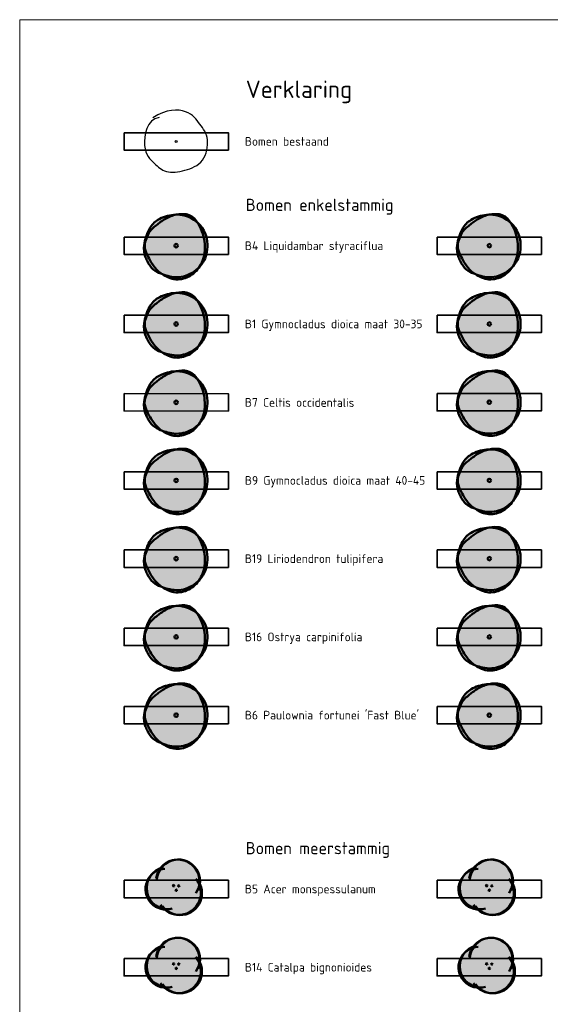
# Model space of a CAD drawing. Header units: metres. Extents: x 196682 to 197736, y 355562 to 356229.
# Tile 7 of 9: x 197582 to 197658, y 356087 to 356229. Entities that reach past the tile are written whole.
import ezdxf
from ezdxf.enums import TextEntityAlignment as Align

# ---------------------------------------------------------------- set-up
doc = ezdxf.new("R2010")
doc.units = ezdxf.units.M
doc.layers.get('0').update_dxf_attribs({"lineweight": 25})
for name, color, linetype, lineweight in [('B-WE-GR-BOOM-S', 90, 'Continuous', 25), ('N-WE-GR-BOOM-ENKELSTAMMIG_CELTIS JULIANAE-S', 90, 'Continuous', 50), ('N-WE-GR-BOOM-ENKELSTAMMIG_CELTUS OCCIDENTALIS-S', 90, 'Continuous', 50), ('N-WE-GR-BOOM-ENKELSTAMMIG_GYMNOCLADUS DIOICA-S', 90, 'Continuous', 50), ('N-WE-GR-BOOM-ENKELSTAMMIG_LIQUIDAMBAR STYRACIFLUA-S', 90, 'Continuous', 50), ('N-WE-GR-BOOM-ENKELSTAMMIG_LIRIODENDRON TULIPIFERA-S', 90, 'Continuous', 50), ('N-WE-GR-BOOM-ENKELSTAMMIG_OSTRYA CARPINIFOLIA-S', 90, 'Continuous', 50), ('N-WE-GR-BOOM-ENKELSTAMMIG_PAULOWNIA TOMENTOSA-S', 90, 'Continuous', 50), ('N-WE-GR-BOOM-ENKELSTAMMIG_QUERCUS PHELLOS-S', 90, 'Continuous', 50), ('N-WE-GR-BOOM-ENKELSTAMMIG_TILIA CORDATA GREENSPIRE-S', 90, 'Continuous', 50), ('N-WE-GR-BOOM-ENKELSTAMMIG_TILIA CORDATA RANCHO-S', 90, 'Continuous', 50), ('N-WE-GR-BOOM-ENKELSTAMMIG_TILIA PLATYPHYLLOS OREBO-S', 90, 'Continuous', 50), ('N-WE-GR-BOOM-ENKELSTAMMIG_TILIA TOMENTOSA VARSAVIENSIS-S', 90, 'Continuous', 50), ('N-WE-GR-BOOM-ENKELSTAMMIG_ULMUS HOMESTEAD-S', 90, 'Continuous', 50), ('N-WE-GR-BOOM-ENKELSTAMMIG_ULMUS WILSONIANA ACCOLADE-S', 90, 'Continuous', 50), ('N-WE-GR-BOOM-MEERSTAMMIG_ACER MONSPESSULANUM-S', 90, 'Continuous', 50), ('N-WE-GR-BOOM-MEERSTAMMIG_CATALPA BIGNONIOIDES-S', 90, 'Continuous', 50), ('N-WE-GR-BOOM-MEERSTAMMIG_OSTRYA CARPINIFOLIA-S', 90, 'Continuous', 50), ('N-WE-GR-BOOM-MEERSTAMMIG_STYPHNOLOBIUM JAPONICUM-S', 90, 'Continuous', 50), ('N-WE-GR-BOOM-TYPE_ENKELSTAMMIG-V', 74, 'Continuous', 18), ('N-WE-GR-BOOM_TYPE_MEERSTAMMIG-V', 74, 'Continuous', 18), ('X-XX-AL-LEGENDA-G', 7, 'Continuous', 35), ('X-XX-AL-LEGENDA-T25', 7, 'Continuous', 25), ('X-XX-AL-LEGENDA-T35', 50, 'Continuous', 35), ('X-XX-AL-LEGENDA-T50', 130, 'Continuous', 50)]:
    doc.layers.add(name, color=color, linetype=linetype, lineweight=lineweight)
doc.layers.add('X-XX-AL-TEKENBLAD_VIEWPORT-G', color=7, linetype='Continuous', lineweight=18, plot=False)
doc.styles.add('NLCS-ISO-ANNOTATIEF-T25', font='NLCS-ISO.ttf', dxfattribs={"height": 2.5})
doc.styles.add('NLCS-ISO-ANNOTATIEF-T35', font='NLCS-ISO.ttf', dxfattribs={"height": 3.5})
doc.styles.add('NLCS-ISO-ANNOTATIEF-T50', font='NLCS-ISO.ttf', dxfattribs={"height": 5})

# ---------------------------------------------------------------- blocks, each defined once
blk = doc.blocks.new('SGR-BOOM_09')
blk.add_lwpolyline([(-2.710739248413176, 3.837438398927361), (-3.390540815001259, 3.615178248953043), (-3.939121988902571, 3.222587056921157), (-4.366876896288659, 2.696796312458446), (-4.684199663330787, 2.074937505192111), (-4.901484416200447, 1.394142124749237), (-5.029125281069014, 0.691541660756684), (-5.07751638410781, 0.004267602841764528), (-5.057051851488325, -0.6305485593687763), (-4.977847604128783, -1.18375880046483), (-4.848906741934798, -1.658148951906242), (-4.678954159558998, -2.064488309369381), (-4.476714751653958, -2.41354616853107), (-4.250913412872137, -2.716091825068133), (-4.010275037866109, -2.982894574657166), (-3.763524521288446, -3.224723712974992), (-3.519386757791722, -3.452348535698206), (-3.284344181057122, -3.674130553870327), (-3.055909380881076, -3.888800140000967), (-2.829352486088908, -4.092679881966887), (-2.599943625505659, -4.282092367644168), (-2.362952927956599, -4.45336018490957), (-2.113650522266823, -4.602805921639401), (-1.847306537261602, -4.726752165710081), (-1.559191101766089, -4.821521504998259), (-1.245945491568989, -4.884451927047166), (-0.9096955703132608, -4.916943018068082), (-0.5539383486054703, -4.921409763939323), (-0.1821708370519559, -4.900267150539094), (0.2021099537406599, -4.855930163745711), (0.595407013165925, -4.790813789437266), (0.9942233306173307, -4.707333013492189), (1.395061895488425, -4.607902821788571), (1.794278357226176, -4.49391581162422), (2.187639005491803, -4.362675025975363), (2.57076278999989, -4.210461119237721), (2.939268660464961, -4.033554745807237), (3.288775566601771, -3.82823656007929), (3.614902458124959, -3.590787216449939), (3.913268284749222, -3.31748736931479), (4.179491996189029, -3.004617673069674), (4.409902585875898, -2.650610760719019), (4.603669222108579, -2.262507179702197), (4.760671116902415, -1.849499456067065), (4.880787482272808, -1.42078011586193), (4.963897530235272, -0.9855416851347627), (5.009880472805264, -0.55297668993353), (5.018615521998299, -0.1322776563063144), (4.989981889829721, 0.2673628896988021), (4.924618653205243, 0.6390091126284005), (4.826204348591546, 0.9847519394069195), (4.69917737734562, 1.308938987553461), (4.54797614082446, 1.615917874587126), (4.377039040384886, 1.910036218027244), (4.190804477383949, 2.195641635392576), (3.993710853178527, 2.477081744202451), (3.790196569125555, 2.75870416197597), (3.582779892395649, 3.043288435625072), (3.366298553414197, 3.32734182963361), (3.133670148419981, 3.605803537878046), (2.877812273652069, 3.873612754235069), (2.591642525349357, 4.125708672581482), (2.2680784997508, 4.357030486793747), (1.900037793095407, 4.562517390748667), (1.480438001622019, 4.737108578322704), (1.003802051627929, 4.874466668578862), (0.4710741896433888, 4.963147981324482), (-0.1151960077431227, 4.990432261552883), (-0.7524589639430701, 4.943599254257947), (-1.438165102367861, 4.809928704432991), (-2.169764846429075, 4.576700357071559), (-2.944708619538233, 4.231193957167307), (-3.760446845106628, 3.760689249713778)])
blk.add_circle((0, 0), 0.15)
blk = doc.blocks.new('*U8')
at = {"layer": 'N-WE-GR-BOOM-TYPE_ENKELSTAMMIG-V', "transparency": 33554559}
h = blk.add_hatch(color=0, dxfattribs=at)
h.dxf.hatch_style = 1
edge = h.paths.add_edge_path()
edge.add_arc((-0.1778927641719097, 0.1847881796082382), 4.767310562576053, 318.1568034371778, 331.3481384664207)
edge.add_arc((0.6333212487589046, -0.2584526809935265), 3.84290230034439, 331.3481333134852, 350.2300755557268)
edge.add_arc((-0.9783733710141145, 0.01916678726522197), 5.47833255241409, 350.2290176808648, 366.0235370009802)
edge.add_arc((0.2267119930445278, 0.1463848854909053), 4.266550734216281, 6.022762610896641, 48.95188407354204)
edge.add_arc((-2.098925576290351, -0.1187574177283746), 6.198436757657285, 34.18613121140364, 38.20990577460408)
edge.add_arc((1.046635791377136, 2.357452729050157), 2.195166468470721, 38.20956291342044, 86.58612950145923)
edge.add_arc((0.9061108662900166, -0.00245541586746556), 4.559254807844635, 86.58930050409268, 101.606730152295)
edge.add_arc((0.07898391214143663, -0.03957416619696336), 4.504046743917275, 91.14703774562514, 95.77357650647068)
edge.add_arc((0.1936947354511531, -1.173067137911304), 5.64332936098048, 95.77461609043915, 119.9476856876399)
edge.add_arc((-1.030680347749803, 0.951980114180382), 3.190795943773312, 119.9466872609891, 152.284848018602)
edge.add_arc((2.438127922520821, -0.8703142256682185), 7.109135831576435, 152.2851410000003, 172.4003910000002)
edge.add_arc((-1.092661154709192, -0.3992934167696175), 3.547067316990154, 172.3993900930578, 201.0285516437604)
edge.add_arc((1.463716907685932, 0.5829628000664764), 6.285661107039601, 201.0242356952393, 207.8214082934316)
edge.add_arc((0.1659479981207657, -0.1019792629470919), 4.818231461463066, 207.8205005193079, 215.5804664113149)
edge.add_arc((-1.493423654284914, -1.288799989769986), 2.77811930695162, 215.5857872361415, 243.3798621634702)
edge.add_arc((0.6418117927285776, 2.97268586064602), 7.544616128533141, 243.3841489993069, 249.2144517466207)
edge.add_arc((0.9093914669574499, 0.167255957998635), 5.169086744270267, 235.2691050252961, 247.0466530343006)
edge.add_arc((0.163310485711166, -1.594313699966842), 3.256035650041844, 247.047159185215, 285.3698365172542)
edge.add_arc((-0.04103223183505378, -0.8506251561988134), 4.027286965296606, 285.3687105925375, 316.762693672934)
edge.add_arc((-0.2536366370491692, -0.6506476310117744), 4.3191630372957, 316.762036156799, 327.1197321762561)
at = {"flags": 128}
for points in [[(-4.095363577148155, -2.35066289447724, 0.03387218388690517), (-3.752715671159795, -2.90544666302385, 0.1218725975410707), (-2.738224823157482, -3.772429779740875, 0.07327181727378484), (-0.6492486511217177, -4.460644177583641, 0.1616729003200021), (1.977495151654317, -4.06745275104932, 0.1515413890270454), (4.005657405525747, -2.101072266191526, 0.08257493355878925), (4.420490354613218, -0.9105632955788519, 0.0690259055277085), (4.469712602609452, 0.5940465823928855, 0.2012558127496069), (2.880419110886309, 3.487237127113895, 0.1954427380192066), (-0.3741117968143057, 4.441624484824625, 0.1058677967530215), (-2.623506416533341, 3.716773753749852, 0.1420457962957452), (-3.855398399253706, 2.435943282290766, 0.08799540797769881), (-4.608564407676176, 0.06986632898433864, 0.1255721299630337), (-4.403499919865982, -1.672098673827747, 0.02966695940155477)], [(-4.083372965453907, 1.537196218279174, 0.03835193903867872), (-4.453481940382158, 0.5533071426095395, 0.1566121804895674), (-4.418827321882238, -0.7020036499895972, 0.07634931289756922), (-3.227138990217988, -2.932513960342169, 0.1325406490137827), (-1.106456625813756, -4.592556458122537, 0.1687903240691), (1.026317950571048, -4.733897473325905, 0.1378453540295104), (2.892937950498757, -3.609403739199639, 0.1329325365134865), (3.95567878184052, -1.618548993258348, 0.05170342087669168), (4.108954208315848, -0.3758518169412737, 0.04844385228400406), (4.005658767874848, 0.9557974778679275, 0.1237888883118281), (2.771495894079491, 3.71525000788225, 0.2142744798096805), (1.177353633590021, 4.548723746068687, 0.08651453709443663), (-0.3786917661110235, 4.372025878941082, 0.07904518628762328), (-1.925567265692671, 3.637245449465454, 0.02556872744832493), (-3.15143159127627, 2.700855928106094, 0.04779527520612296), (-3.727991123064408, 2.108523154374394, 0.06004625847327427)]]:
    blk.add_lwpolyline(points, format="xyb", close=True, dxfattribs=at)
blk.add_circle((0, 0), 0.25)
blk = doc.blocks.new('*U12')
at = {"layer": 'N-WE-GR-BOOM_TYPE_MEERSTAMMIG-V', "transparency": 33554559}
h = blk.add_hatch(color=0, dxfattribs=at)
h.dxf.hatch_style = 1
edge = h.paths.add_edge_path()
edge.add_arc((0.211532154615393, 0.8425188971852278), 3.135577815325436, 93.64038299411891, 143.1024140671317, ccw=False)
edge.add_arc((0.3252963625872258, 0.8710675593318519), 3.116445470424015, -7.8174351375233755, 95.76152542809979, ccw=False)
edge.add_arc((0.5610959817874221, -0.8624326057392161), 3.138021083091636, -99.28060938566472, 24.66653753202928, ccw=False)
edge.add_arc((0.3772946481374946, -0.801345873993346), 3.174432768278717, 228.8862670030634, 264.1733238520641, ccw=False)
edge.add_arc((-1.479427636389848, -0.2671972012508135), 2.934861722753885, 136.0288976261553, 265.49259878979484, ccw=False)
edge.add_arc((-1.200640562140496, -0.1180649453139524), 3.04685361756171, 111.07022206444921, 141.6963342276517, ccw=False)
for centre in [(-0.3753502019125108, 0.2243562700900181), (0.3697888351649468, 0.197960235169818), (0.005561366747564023, -0.4223165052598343)]:
    blk.add_circle(centre, 0.1)
for centre, radius, start, end in [((-1.200640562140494, -0.1180649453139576), 3.046853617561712, 102.3301081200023, 279.1685213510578), ((0.2115321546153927, 0.8425188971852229), 3.135577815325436, 327.0452804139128, 172.7840000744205), ((0.3252963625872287, 0.8710675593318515), 3.116445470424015, 334.4695775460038, 176.9894234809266), ((-1.479427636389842, -0.267197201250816), 2.934861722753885, 92.7281548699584, 288.1512102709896), ((0.3772946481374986, -0.8013458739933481), 3.174432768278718, 213.4110397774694, 39.78985979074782), ((0.5610959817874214, -0.8624326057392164), 3.138021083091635, 216.0904443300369, 38.75757230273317)]:
    blk.add_arc(centre, radius, start, end)

msp = doc.modelspace()

# ---------------------------------------------------------------- linework, layer by layer
at = {"layer": 'X-XX-AL-LEGENDA-G'}
for points in [[(197596.8992986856, 356212.6525642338), (197611.8992986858, 356212.6525642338), (197611.8992986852, 356210.1525642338), (197596.8992986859, 356210.1525642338)], [(197596.8992986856, 356197.6525642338), (197611.8992986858, 356197.6525642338), (197611.8992986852, 356195.1525642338), (197596.8992986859, 356195.1525642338)], [(197641.8992986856, 356197.6525642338), (197656.8992986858, 356197.6525642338), (197656.8992986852, 356195.1525642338), (197641.8992986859, 356195.1525642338)], [(197596.8992986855, 356186.402564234), (197611.8992986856, 356186.402564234), (197611.899298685, 356183.902564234), (197596.8992986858, 356183.902564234)], [(197641.8992986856, 356186.4025642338), (197656.8992986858, 356186.4025642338), (197656.8992986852, 356183.9025642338), (197641.8992986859, 356183.9025642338)], [(197596.8992986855, 356175.1525642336), (197611.899277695, 356175.1274700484), (197611.8950953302, 356172.6274735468), (197596.8951163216, 356172.652567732)], [(197641.8992986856, 356175.1525642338), (197656.8992986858, 356175.1525642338), (197656.8992986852, 356172.6525642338), (197641.8992986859, 356172.6525642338)], [(197596.8992986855, 356163.902564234), (197611.8992986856, 356163.902564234), (197611.899298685, 356161.402564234), (197596.8992986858, 356161.402564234)], [(197641.8992986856, 356163.9025642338), (197656.8992986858, 356163.9025642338), (197656.8992986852, 356161.4025642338), (197641.8992986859, 356161.4025642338)], [(197596.8992986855, 356152.652564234), (197611.8992986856, 356152.652564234), (197611.899298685, 356150.152564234), (197596.8992986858, 356150.152564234)], [(197641.8992986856, 356152.6525642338), (197656.8992986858, 356152.6525642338), (197656.8992986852, 356150.1525642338), (197641.8992986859, 356150.1525642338)], [(197596.8992986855, 356141.402564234), (197611.8992986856, 356141.402564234), (197611.899298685, 356138.902564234), (197596.8992986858, 356138.902564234)], [(197641.8992986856, 356141.4025642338), (197656.8992986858, 356141.4025642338), (197656.8992986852, 356138.9025642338), (197641.8992986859, 356138.9025642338)], [(197596.8992986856, 356130.1525642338), (197611.8992986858, 356130.1525642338), (197611.8992986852, 356127.6525642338), (197596.8992986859, 356127.6525642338)], [(197641.8992986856, 356130.1525642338), (197656.8992986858, 356130.1525642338), (197656.8992986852, 356127.6525642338), (197641.8992986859, 356127.6525642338)], [(197596.8992986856, 356105.1525642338), (197611.8992986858, 356105.1525642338), (197611.8992986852, 356102.6525642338), (197596.8992986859, 356102.6525642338)], [(197641.8992986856, 356105.1525642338), (197656.8992986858, 356105.1525642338), (197656.8992986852, 356102.6525642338), (197641.8992986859, 356102.6525642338)], [(197596.8992986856, 356093.9025642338), (197611.8992986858, 356093.9025642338), (197611.8992986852, 356091.4025642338), (197596.8992986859, 356091.4025642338)], [(197641.8992986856, 356093.9025642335), (197656.8992986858, 356093.9025642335), (197656.8992986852, 356091.4025642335), (197641.8992986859, 356091.4025642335)]]:
    msp.add_lwpolyline(points, close=True, dxfattribs=at)
at = {"layer": 'X-XX-AL-TEKENBLAD_VIEWPORT-G'}
msp.add_lwpolyline([(197581.8992986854, 355945.3195757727), (197691.8992986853, 355945.319575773), (197691.8992986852, 356228.9025642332), (197581.8992986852, 356228.9025642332)], close=True, dxfattribs=at)

# ---------------------------------------------------------------- block references
at = {"layer": 'B-WE-GR-BOOM-S', "xscale": 0.9, "yscale": 0.9, "zscale": 0.9}
msp.add_blockref('SGR-BOOM_09', (197604.3992986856, 356211.4025642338), dxfattribs=at)
at = {"layer": 'N-WE-GR-BOOM-ENKELSTAMMIG_CELTIS JULIANAE-S', "color": 122, "true_color": 0x1ac781}
msp.add_blockref('*U8', (197604.399298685, 356185.152564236), dxfattribs=at)
at = {"layer": 'N-WE-GR-BOOM-ENKELSTAMMIG_CELTUS OCCIDENTALIS-S', "color": 95, "true_color": 0x559a42, "rotation": 359.9041472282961}
msp.add_blockref('*U8', (197604.3971970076, 356173.8900188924), dxfattribs=at)
at = {"layer": 'N-WE-GR-BOOM-ENKELSTAMMIG_GYMNOCLADUS DIOICA-S', "color": 41, "true_color": 0xfcd892}
msp.add_blockref('*U8', (197604.399298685, 356162.6525642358), dxfattribs=at)
at = {"layer": 'N-WE-GR-BOOM-ENKELSTAMMIG_LIQUIDAMBAR STYRACIFLUA-S', "color": 13, "true_color": 0xea5757}
msp.add_blockref('*U8', (197604.3992986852, 356196.4025642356), dxfattribs=at)
at = {"layer": 'N-WE-GR-BOOM-ENKELSTAMMIG_LIRIODENDRON TULIPIFERA-S', "color": 34, "true_color": 0xb2560a}
msp.add_blockref('*U8', (197604.399298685, 356151.4025642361), dxfattribs=at)
at = {"layer": 'N-WE-GR-BOOM-ENKELSTAMMIG_OSTRYA CARPINIFOLIA-S', "color": 42, "true_color": 0xc79500}
msp.add_blockref('*U8', (197604.399298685, 356140.152564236), dxfattribs=at)
at = {"layer": 'N-WE-GR-BOOM-ENKELSTAMMIG_PAULOWNIA TOMENTOSA-S', "color": 203, "true_color": 0xba8fd1}
msp.add_blockref('*U8', (197604.3992986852, 356128.9025642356), dxfattribs=at)
at = {"layer": 'N-WE-GR-BOOM-ENKELSTAMMIG_QUERCUS PHELLOS-S', "color": 55, "true_color": 0xa5a553}
msp.add_blockref('*U8', (197649.3992986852, 356196.4025642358), dxfattribs=at)
at = {"layer": 'N-WE-GR-BOOM-ENKELSTAMMIG_TILIA CORDATA GREENSPIRE-S', "color": 53, "true_color": 0xd0da49}
msp.add_blockref('*U8', (197649.3992986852, 356185.1525642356), dxfattribs=at)
at = {"layer": 'N-WE-GR-BOOM-ENKELSTAMMIG_TILIA CORDATA RANCHO-S', "color": 60, "true_color": 0xc4e90c}
msp.add_blockref('*U8', (197649.3992986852, 356173.9025642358), dxfattribs=at)
at = {"layer": 'N-WE-GR-BOOM-ENKELSTAMMIG_TILIA PLATYPHYLLOS OREBO-S', "color": 98, "true_color": 0x004c01}
msp.add_blockref('*U8', (197649.3992986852, 356162.6525642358), dxfattribs=at)
at = {"layer": 'N-WE-GR-BOOM-ENKELSTAMMIG_TILIA TOMENTOSA VARSAVIENSIS-S', "color": 9, "true_color": 0xa8d7b4}
msp.add_blockref('*U8', (197649.3992986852, 356151.402564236), dxfattribs=at)
at = {"layer": 'N-WE-GR-BOOM-ENKELSTAMMIG_ULMUS HOMESTEAD-S', "color": 95, "true_color": 0x428f48}
msp.add_blockref('*U8', (197649.3992986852, 356140.1525642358), dxfattribs=at)
at = {"layer": 'N-WE-GR-BOOM-ENKELSTAMMIG_ULMUS WILSONIANA ACCOLADE-S', "color": 106, "true_color": 0x08681e}
msp.add_blockref('*U8', (197649.3992986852, 356128.902564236), dxfattribs=at)
at = {"layer": 'N-WE-GR-BOOM-MEERSTAMMIG_ACER MONSPESSULANUM-S', "color": 58, "true_color": 0x4c4c01}
msp.add_blockref('*U12', (197604.3992986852, 356104.1551291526), dxfattribs=at)
at = {"layer": 'N-WE-GR-BOOM-MEERSTAMMIG_CATALPA BIGNONIOIDES-S', "color": 72, "true_color": 0x68c417}
msp.add_blockref('*U12', (197604.3992986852, 356092.9051291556), dxfattribs=at)
at = {"layer": 'N-WE-GR-BOOM-MEERSTAMMIG_OSTRYA CARPINIFOLIA-S', "color": 42, "true_color": 0xc79500}
msp.add_blockref('*U12', (197649.3992986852, 356104.1551291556), dxfattribs=at)
at = {"layer": 'N-WE-GR-BOOM-MEERSTAMMIG_STYPHNOLOBIUM JAPONICUM-S', "color": 99, "true_color": 0x1e501b}
msp.add_blockref('*U12', (197649.3992986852, 356092.9051291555), dxfattribs=at)

# ---------------------------------------------------------------- texts
at = {"layer": 'X-XX-AL-LEGENDA-T25', "style": 'NLCS-ISO-ANNOTATIEF-T25'}
for s, rotation, p in [('Bomen bestaand', 1.067217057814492e-08, (197614.2742986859, 356212.0275642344)), ('B4 Liquidambar styraciflua', 1.067217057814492e-08, (197614.2742986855, 356197.0275642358)), ('B1 Gymnocladus dioica maat 30-35', 1.067217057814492e-08, (197614.2742986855, 356185.7775642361)), ('B7 Celtis occidentalis', 359.9041472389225, (197614.2732287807, 356174.4984976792)), ('B9 Gymnocladus dioica maat 40-45', 1.067217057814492e-08, (197614.274298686, 356163.277564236)), ('B19 Liriodendron tulipifera', 1.067217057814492e-08, (197614.2742986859, 356152.0275642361)), ('B16 Ostrya carpinifolia', 1.067217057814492e-08, (197614.2742986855, 356140.7775642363)), ("B6 Paulownia fortunei 'Fast Blue'", 1.067217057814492e-08, (197614.274298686, 356129.527564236)), ('B5 Acer monspessulanum', 1.067217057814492e-08, (197614.2742986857, 356104.5275642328)), ('B14 Catalpa bignonioides', 1.067217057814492e-08, (197614.2742986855, 356093.277564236))]:
    msp.add_text(s, height=1.25, rotation=rotation, dxfattribs=at).set_placement(p, align=Align.TOP_LEFT)
at = {"layer": 'X-XX-AL-LEGENDA-T35', "style": 'NLCS-ISO-ANNOTATIEF-T35'}
for s, p in [('Bomen enkelstammig', (197614.3992986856, 356201.4025642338)), ('Bomen meerstammig', (197614.3992986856, 356108.9025642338))]:
    msp.add_text(s, height=1.75, dxfattribs=at).set_placement(p)
at = {"layer": 'X-XX-AL-LEGENDA-T50', "style": 'NLCS-ISO-ANNOTATIEF-T50'}
msp.add_text('Verklaring', height=2.5, dxfattribs=at).set_placement((197614.3992986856, 356217.6525642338))

doc.saveas('drawing.dxf')
